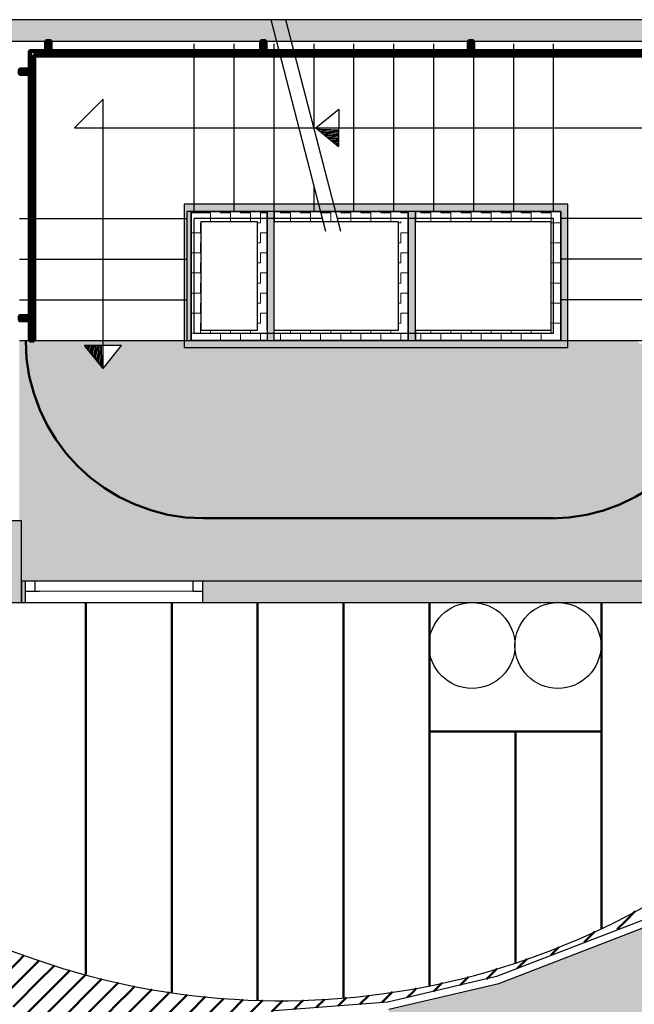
# Model space of a CAD drawing. Header units: metres. Extents: x -1 to 438, y -6 to 42.
# Tile 15 of 20: x 410.83 to 415.12, y 21.35 to 28.23. Entities that reach past the tile are written whole.
import ezdxf

# ---------------------------------------------------------------- set-up
doc = ezdxf.new("R2010")
doc.units = ezdxf.units.M
for name, pattern in [('CONTINUA', [0]), ('PUNKT', [6.35, 0, -6.35]), ('VERDECKT', [9.525, 6.35, -3.175])]:
    doc.linetypes.add(name, pattern=pattern)
for name, color, linetype, lineweight in [('3D P1 MURS EXISTENTS', 7, 'CONTINUA', 25), ('3D P1 MURS NOUS', 7, 'CONTINUA', 25), ('3D P1 PILAR', 7, 'CONTINUA', 25), ('3D PB MURS ASCENSOR TOTAL EDIFICI', 7, 'CONTINUA', 25), ('P1 ESCALES 2D', 7, 'CONTINUA', 25), ('P1 FALS SOSTRE', 7, 'CONTINUA', 25), ('P1 MOBLES', 7, 'CONTINUA', 25)]:
    doc.layers.add(name, color=color, linetype=linetype, lineweight=lineweight)
pattern_1 = [(180, (-0.14, -0.14), (-0.07, -0.07), [0.07, -0.07]), (270, (-0.14, -0.14), (0.07, -0.07), [0.07, -0.07])]
pattern_2 = [(0, (0.14, 0.14), (0.07, 0.07), [0.07, -0.07]), (90, (0.14, 0.14), (-0.07, 0.07), [0.07, -0.07])]
pattern_3 = [(90, (-0.14, 0.14), (-0.07, 0.07), [0.07, -0.07]), (180, (-0.14, 0.14), (-0.07, -0.07), [0.07, -0.07])]

# ---------------------------------------------------------------- blocks, each defined once
blk = doc.blocks.new('_CLOSEDFILLED')
at = {"color": 0, "linetype": 'ByBlock', "lineweight": -2}
blk.add_solid([(-1, 0), (0, 0), (-1, 0)], dxfattribs=at)
blk = doc.blocks.new('OBJETO_COMPLEJO_0')
at = {"layer": '3D P1 MURS NOUS', "color": 240, "linetype": 'CONTINUA', "lineweight": 140, "transparency": 33554687}
for points in [[(411.0148, 28.0082), (411.0148, 28.078), (411.0448, 28.078), (411.0448, 28.0082), (411.0148, 28.0082)], [(412.5148, 28.0082), (412.5148, 28.078), (412.5448, 28.078), (412.5448, 28.0082), (412.5148, 28.0082)], [(413.9648, 28.0082), (413.9648, 28.078), (413.9948, 28.078), (413.9948, 28.0082), (413.9648, 28.0082)], [(415.4148, 28.0082), (415.4148, 28.078), (415.4448, 28.078), (415.4448, 28.0082), (415.4148, 28.0082)], [(410.9304, 25.9895), (410.9004, 25.9896), (410.9003, 28.0082), (415.7064, 28.0082), (415.7064, 26.0308), (415.6764, 26.0308), (415.6764, 27.9782), (410.9302, 27.9782), (410.9304, 25.9895)], [(410.9003, 27.8505), (410.8306, 27.8505), (410.8306, 27.8805), (410.9003, 27.8805), (410.9003, 27.8505)], [(415.7762, 27.6574), (415.7064, 27.6574), (415.7064, 27.6874), (415.7762, 27.6874), (415.7762, 27.6574)], [(415.7762, 26.2474), (415.7064, 26.2474), (415.7064, 26.2774), (415.7762, 26.2774), (415.7762, 26.2474)], [(410.9004, 26.1296), (410.8307, 26.1296), (410.8307, 26.1596), (410.9004, 26.1596), (410.9004, 26.1296)]]:
    blk.add_lwpolyline(points, close=True, dxfattribs=at)
blk = doc.blocks.new('TRAMA_0')
at = {"layer": 'P1 MOBLES', "color": 202, "linetype": 'CONTINUA', "lineweight": 50, "transparency": 33554687}
for p, q in [((415.5527, 23.4195), (415.6226, 23.4895)), ((415.6234, 23.3488), (415.764, 23.4895)), ((415.8355, 23.4195), (415.9054, 23.4895)), ((415.9062, 23.3488), (416.0469, 23.4895)), ((416.1183, 23.4195), (416.1883, 23.4895)), ((416.1891, 23.3488), (416.3297, 23.4895)), ((416.4012, 23.4195), (416.467, 23.4853)), ((415.487, 23.3538), (415.5525, 23.4194)), ((415.6941, 23.2781), (415.8354, 23.4194)), ((415.9769, 23.2781), (416.1182, 23.4194)), ((416.2598, 23.2781), (416.401, 23.4194)), ((415.487, 23.2124), (415.6232, 23.3487)), ((415.7648, 23.2074), (415.9061, 23.3487)), ((416.0476, 23.2074), (416.1889, 23.3487)), ((416.3305, 23.2074), (416.467, 23.3439)), ((415.5527, 23.1367), (415.6939, 23.278)), ((415.8355, 23.1367), (415.9768, 23.278)), ((416.1183, 23.1367), (416.2596, 23.278)), ((415.6234, 23.066), (415.7646, 23.2072)), ((415.9062, 23.066), (416.0475, 23.2072)), ((416.1891, 23.066), (416.3303, 23.2072)), ((416.4012, 23.1367), (416.467, 23.2025)), ((415.487, 23.071), (415.5525, 23.1365)), ((415.6941, 22.9953), (415.8354, 23.1365)), ((415.9769, 22.9953), (416.1182, 23.1365)), ((416.2598, 22.9953), (416.401, 23.1365)), ((415.487, 22.9296), (415.6232, 23.0658)), ((415.7648, 22.9245), (415.9061, 23.0658)), ((416.0476, 22.9245), (416.1889, 23.0658)), ((416.3305, 22.9245), (416.467, 23.0611)), ((415.5527, 22.8538), (415.6939, 22.9951)), ((415.8355, 22.8538), (415.9768, 22.9951)), ((416.1183, 22.8538), (416.2596, 22.9951)), ((415.6234, 22.7831), (415.7646, 22.9244)), ((415.9062, 22.7831), (416.0475, 22.9244)), ((416.1891, 22.7831), (416.3303, 22.9244)), ((416.4012, 22.8538), (416.467, 22.9196)), ((415.487, 22.7882), (415.5525, 22.8537)), ((415.6941, 22.7124), (415.8354, 22.8537)), ((415.9769, 22.7124), (416.1182, 22.8537)), ((416.2598, 22.7124), (416.401, 22.8537)), ((415.487, 22.6467), (415.6232, 22.783)), ((415.7648, 22.6417), (415.9061, 22.783)), ((416.0476, 22.6417), (416.1889, 22.783)), ((416.3305, 22.6417), (416.467, 22.7782)), ((415.5527, 22.571), (415.6939, 22.7123)), ((415.8355, 22.571), (415.9768, 22.7123)), ((416.1183, 22.571), (416.2596, 22.7123)), ((415.6234, 22.5003), (415.7646, 22.6416)), ((415.9062, 22.5003), (416.0475, 22.6416)), ((416.1891, 22.5003), (416.3303, 22.6416)), ((416.4012, 22.571), (416.467, 22.6368)), ((415.487, 22.5053), (415.5525, 22.5708)), ((415.6941, 22.4296), (415.8354, 22.5708)), ((415.9769, 22.4296), (416.1182, 22.5708)), ((416.2598, 22.4296), (416.401, 22.5708)), ((415.487, 22.3639), (415.6232, 22.5001)), ((415.7648, 22.3589), (415.9061, 22.5001)), ((416.0476, 22.3589), (416.1889, 22.5001)), ((416.3305, 22.3589), (416.467, 22.4954)), ((415.5527, 22.2881), (415.6939, 22.4294)), ((415.8355, 22.2881), (415.9768, 22.4294)), ((416.1183, 22.2881), (416.2596, 22.4294)), ((415.6234, 22.2174), (415.7646, 22.3587)), ((415.9062, 22.2174), (416.0475, 22.3587)), ((416.1891, 22.2174), (416.3303, 22.3587)), ((416.4012, 22.2881), (416.467, 22.3539)), ((415.487, 22.2225), (415.5525, 22.288)), ((415.6941, 22.1467), (415.8354, 22.288)), ((415.9769, 22.1467), (416.1182, 22.288)), ((416.2598, 22.1467), (416.401, 22.288)), ((409.7544, 22.1467), (409.8211, 22.2134)), ((415.4819, 22.076), (415.6232, 22.2173)), ((415.8082, 22.1195), (415.9061, 22.2173)), ((416.0911, 22.1195), (416.1889, 22.2173)), ((416.3739, 22.1195), (416.467, 22.2125)), ((409.747, 22.1393), (409.7542, 22.1466)), ((409.8251, 22.076), (409.9083, 22.1592)), ((415.2698, 22.0053), (415.4111, 22.1466)), ((415.4112, 22.1467), (415.4654, 22.2009)), ((415.6668, 22.1195), (415.6939, 22.1466)), ((415.9497, 22.1195), (415.9768, 22.1466)), ((416.2325, 22.1195), (416.2596, 22.1466)), ((409.747, 21.9979), (409.8249, 22.0759)), ((409.8958, 22.0053), (409.9955, 22.105)), ((415.4568, 22.0508), (415.4818, 22.0759)), ((409.7544, 21.8639), (409.8957, 22.0052)), ((409.9665, 21.9346), (410.0854, 22.0535)), ((410.0372, 21.8639), (410.1775, 22.0042)), ((415.0577, 21.9346), (415.1269, 22.0038)), ((415.229, 21.9645), (415.2697, 22.0052)), ((409.8251, 21.7932), (409.9664, 21.9345)), ((410.1079, 21.7932), (410.2492, 21.9345)), ((410.2494, 21.9346), (410.2696, 21.9549)), ((415.0013, 21.8782), (415.0575, 21.9345)), ((409.747, 21.8565), (409.7542, 21.8637)), ((409.8958, 21.7225), (410.0371, 21.8637)), ((410.1786, 21.7225), (410.3199, 21.8637)), ((410.3201, 21.8639), (410.3634, 21.9072)), ((410.3908, 21.7932), (410.4606, 21.863)), ((414.7705, 21.7888), (414.8439, 21.8622)), ((409.747, 21.7151), (409.8249, 21.793)), ((409.9665, 21.6518), (410.1078, 21.793)), ((410.2494, 21.6518), (410.3906, 21.793)), ((410.4615, 21.7225), (410.5578, 21.8188)), ((409.7544, 21.581), (409.8957, 21.7223)), ((410.0372, 21.581), (410.1785, 21.7223)), ((410.3201, 21.581), (410.4613, 21.7223)), ((410.5322, 21.6518), (410.6559, 21.7754)), ((410.6029, 21.581), (410.7442, 21.7223)), ((410.7443, 21.7225), (410.7584, 21.7365)), ((414.5369, 21.6967), (414.5931, 21.7528)), ((410.815, 21.6518), (410.8609, 21.6976)), ((410.8857, 21.581), (410.964, 21.6593)), ((414.3033, 21.6045), (414.371, 21.6722)), ((409.8251, 21.5103), (409.9664, 21.6516)), ((410.1079, 21.5103), (410.2492, 21.6516)), ((410.3908, 21.5103), (410.5321, 21.6516)), ((410.6736, 21.5103), (410.8149, 21.6516)), ((410.9565, 21.5103), (411.0721, 21.626)), ((411.1686, 21.581), (411.1803, 21.5928)), ((414.0883, 21.5309), (414.1618, 21.6044)), ((409.747, 21.5736), (409.7542, 21.5809)), ((409.8958, 21.4396), (410.0371, 21.5809)), ((410.1786, 21.4396), (410.3199, 21.5809)), ((410.4615, 21.4396), (410.6028, 21.5809)), ((410.7443, 21.4396), (410.8856, 21.5809)), ((411.0272, 21.4396), (411.1685, 21.5809)), ((411.2393, 21.5103), (411.2892, 21.5602)), ((411.31, 21.4396), (411.4034, 21.533)), ((413.9037, 21.4877), (413.9626, 21.5466)), ((409.747, 21.4322), (409.8249, 21.5102)), ((409.9665, 21.3689), (410.1078, 21.5102)), ((410.2494, 21.3689), (410.3906, 21.5102)), ((410.5322, 21.3689), (410.6735, 21.5102)), ((410.815, 21.3689), (410.9563, 21.5102)), ((411.0979, 21.3689), (411.2392, 21.5102)), ((411.3807, 21.3689), (411.5176, 21.5058)), ((411.5929, 21.4396), (411.6334, 21.4802)), ((413.5728, 21.4396), (413.5995, 21.4663)), ((413.719, 21.4445), (413.7796, 21.505)), ((409.7544, 21.2982), (409.8957, 21.4395)), ((410.0372, 21.2982), (410.1785, 21.4395)), ((410.3201, 21.2982), (410.4613, 21.4395)), ((410.6029, 21.2982), (410.7442, 21.4395)), ((410.8857, 21.2982), (411.027, 21.4395)), ((411.1686, 21.2982), (411.3099, 21.4395)), ((411.9464, 21.3689), (411.9992, 21.4217)), ((412.0171, 21.2982), (412.1272, 21.4083)), ((412.2293, 21.3689), (412.2552, 21.3948)), ((412.3, 21.2982), (412.39, 21.3883)), ((412.5121, 21.3689), (412.526, 21.3828)), ((412.5874, 21.3028), (412.6654, 21.3808)), ((412.7949, 21.3689), (412.8103, 21.3843)), ((412.8985, 21.3311), (412.9558, 21.3884)), ((413.0778, 21.3689), (413.111, 21.4022)), ((413.2047, 21.3544), (413.2663, 21.416)), ((413.3606, 21.3689), (413.4322, 21.4405)), ((413.5344, 21.4013), (413.5726, 21.4395)), ((409.8251, 21.2275), (409.9664, 21.3688)), ((410.1079, 21.2275), (410.2492, 21.3688)), ((410.3908, 21.2275), (410.5321, 21.3688)), ((410.7824, 21.3362), (410.8149, 21.3688)), ((411.5221, 21.2275), (411.6634, 21.3688)), ((411.805, 21.2275), (411.9463, 21.3688)), ((412.0878, 21.2275), (412.2291, 21.3688)), ((412.382, 21.2388), (412.512, 21.3688)), ((412.7455, 21.3194), (412.7948, 21.3688)), ((413.0516, 21.3427), (413.0776, 21.3688)), ((413.3578, 21.3661), (413.3605, 21.3688)), ((409.747, 21.2908), (409.7542, 21.2981)), ((409.8958, 21.1568), (410.0371, 21.2981)), ((410.1786, 21.1568), (410.3199, 21.2981)), ((410.4615, 21.1568), (410.6028, 21.2981)), ((410.8779, 21.2903), (410.8856, 21.2981)), ((411.31, 21.1568), (411.4513, 21.2981)), ((411.5929, 21.1568), (411.7341, 21.2981)), ((411.8757, 21.1568), (412.017, 21.2981)), ((412.1766, 21.1749), (412.2998, 21.2981)), ((409.7992, 21.2015), (409.8249, 21.2273)), ((409.9688, 21.0883), (410.1078, 21.2273)), ((410.2494, 21.0861), (410.3906, 21.2273)), ((410.9353, 21.2064), (410.9563, 21.2273)), ((411.0979, 21.0861), (411.2392, 21.2273)), ((411.3807, 21.0861), (411.522, 21.2273)), ((411.6636, 21.0861), (411.8048, 21.2273)), ((411.9713, 21.1109), (412.0877, 21.2273)), ((409.884, 21.1449), (409.8957, 21.1566)), ((410.0536, 21.0317), (410.1785, 21.1566)), ((410.3201, 21.0154), (410.4613, 21.1566)), ((410.5322, 21.0861), (410.5502, 21.1041)), ((410.9292, 21.0588), (411.027, 21.1566)), ((411.1686, 21.0154), (411.3099, 21.1566)), ((411.4514, 21.0154), (411.5927, 21.1566)), ((411.7659, 21.047), (411.8756, 21.1566)), ((410.1384, 20.9751), (410.2492, 21.0859)), ((410.3908, 20.9446), (410.5321, 21.0859)), ((410.9565, 20.9446), (411.0977, 21.0859)), ((411.2393, 20.9446), (411.3806, 21.0859)), ((411.5605, 20.983), (411.6634, 21.0859)), ((410.2232, 20.9185), (410.3199, 21.0152)), ((410.4615, 20.8739), (410.5961, 21.0086)), ((411.0272, 20.8739), (411.1685, 21.0152)), ((411.3552, 20.9191), (411.4513, 21.0152)), ((410.308, 20.8619), (410.3906, 20.9445)), ((410.5419, 20.813), (410.6735, 20.9445)), ((410.6736, 20.9446), (410.6801, 20.9511)), ((410.7443, 20.8739), (410.8276, 20.9572)), ((410.8513, 20.8395), (410.9563, 20.9445)), ((411.1606, 20.866), (411.2392, 20.9445)), ((410.3928, 20.8053), (410.4613, 20.8738)), ((410.6966, 20.8262), (410.7442, 20.8738)), ((411.006, 20.8527), (411.027, 20.8738))]:
    blk.add_line(p, q, dxfattribs=at)
for points in [[(411.6636, 21.3689), (411.6793, 21.3846), (411.6793, 21.3846), (411.7542, 21.4595)], [(411.4514, 21.2982), (411.5055, 21.3522), (411.5055, 21.3522), (411.5927, 21.4395)], [(411.7343, 21.2982), (411.8531, 21.417), (411.8531, 21.417), (411.875, 21.4389)], [(410.9565, 21.2275), (410.984, 21.2551), (410.984, 21.2551), (411.0977, 21.3688)], [(411.2393, 21.2275), (411.3317, 21.3198), (411.3317, 21.3198), (411.3806, 21.3688)], [(411.0272, 21.1568), (411.1578, 21.2875), (411.1578, 21.2875), (411.1685, 21.2981)]]:
    blk.add_lwpolyline(points, dxfattribs=at)

msp = doc.modelspace()

# ---------------------------------------------------------------- hatches: boundary and pattern name
at = {"layer": '3D P1 MURS EXISTENTS', "linetype": 'CONTINUA', "lineweight": 18, "true_color": 0xa0a0a0, "transparency": 33554687}
for points in [[(426.8464, 28.2282), (401.2904, 28.2282), (401.2607, 28.0782), (426.8153, 28.0782)], [(410.8405, 24.1595), (410.867, 24.1595), (410.867, 24.3095), (410.8405, 24.3095)], [(417.447, 24.3095), (412.107, 24.3095), (412.107, 24.1595), (417.447, 24.1595)]]:
    msp.add_hatch(color=253, dxfattribs=at).paths.add_polyline_path(points)
at = {"layer": '3D P1 PILAR', "linetype": 'CONTINUA', "lineweight": 18, "transparency": 33554687}
msp.add_hatch(color=9, dxfattribs=at).paths.add_polyline_path([(410.427, 24.1595), (410.8405, 24.1595), (410.8405, 24.7295), (410.427, 24.7295)])
at = {"layer": '3D PB MURS ASCENSOR TOTAL EDIFICI', "linetype": 'CONTINUA', "lineweight": 18, "transparency": 33554687}
for points in [[(411.9764, 26.9396), (411.9764, 25.9396), (412.0264, 25.9396), (412.0264, 26.9396)], [(413.5914, 26.9396), (412.0264, 26.9396), (412.0264, 26.8896), (413.5914, 26.8896)], [(412.6064, 25.9896), (412.6064, 26.8896), (412.5564, 26.8896), (412.5564, 25.9896)], [(413.5914, 25.9896), (413.5914, 26.8896), (413.5414, 26.8896), (413.5414, 25.9896)], [(414.6569, 26.9396), (413.5914, 26.9396), (413.5914, 26.8896), (414.6569, 26.8896)], [(414.6569, 25.9396), (414.6569, 26.8896), (414.6069, 26.8896), (414.6069, 25.9396)], [(412.0264, 25.9396), (413.5414, 25.9396), (413.5414, 25.9896), (412.0264, 25.9896)], [(413.5414, 25.9396), (414.6069, 25.9396), (414.6069, 25.9896), (413.5414, 25.9896)]]:
    msp.add_hatch(color=40, dxfattribs=at).paths.add_polyline_path(points)
h = msp.add_hatch(dxfattribs=at)
h.set_pattern_fill('TRAMA', color=40, scale=0.07, angle=270, style=0, pattern_type=2)
h.set_pattern_definition([(270, (0.14, -0.14), (0.07, -0.07), [0.07, -0.07]), (360, (0.14, -0.14), (0.07, 0.07), [0.07, -0.07])])
h.paths.add_polyline_path([(412.0264, 26.8896), (412.0264, 25.9896), (412.0964, 25.9896), (412.0964, 26.8896)], flags=0)
h = msp.add_hatch(dxfattribs=at)
h.set_pattern_fill('TRAMA', color=40, scale=0.07, angle=180, style=0, pattern_type=2)
h.set_pattern_definition(pattern_1)
h.paths.add_polyline_path([(412.4864, 26.8896), (412.0964, 26.8896), (412.0964, 26.8196), (412.4864, 26.8196)], flags=0)
h = msp.add_hatch(dxfattribs=at)
h.set_pattern_fill('TRAMA', color=40, scale=0.07, angle=90, style=0, pattern_type=2)
h.set_pattern_definition(pattern_3)
h.paths.add_polyline_path([(412.5564, 25.9896), (412.5564, 26.8896), (412.4864, 26.8896), (412.4864, 25.9896)], flags=0)
h = msp.add_hatch(dxfattribs=at)
h.set_pattern_fill('TRAMA', color=40, scale=0.07, angle=180, style=0, pattern_type=2)
h.set_pattern_definition(pattern_1)
h.paths.add_polyline_path([(413.5414, 26.8896), (412.6064, 26.8896), (412.6064, 26.8196), (413.5414, 26.8196)], flags=0)
h = msp.add_hatch(dxfattribs=at)
h.set_pattern_fill('TRAMA', color=40, scale=0.07, angle=180, style=0, pattern_type=2)
h.set_pattern_definition(pattern_1)
h.paths.add_polyline_path([(414.6069, 26.8896), (413.5914, 26.8896), (413.5914, 26.8196), (414.6069, 26.8196)], flags=0)
h = msp.add_hatch(dxfattribs=at)
h.set_pattern_fill('TRAMA', color=40, scale=0.07, angle=90, style=0, pattern_type=2)
h.set_pattern_definition(pattern_3)
h.paths.add_polyline_path([(413.5414, 25.9896), (413.5414, 26.8196), (413.4714, 26.8196), (413.4714, 25.9896)], flags=0)
h = msp.add_hatch(dxfattribs=at)
h.set_pattern_fill('TRAMA', color=40, scale=0.07, angle=90, style=0, pattern_type=2)
h.set_pattern_definition(pattern_3)
h.paths.add_polyline_path([(414.6069, 25.9896), (414.6069, 26.8196), (414.5369, 26.8196), (414.5369, 25.9896)], flags=0)
h = msp.add_hatch(dxfattribs=at)
h.set_pattern_fill('TRAMA', color=40, scale=0.07, style=0, pattern_type=2)
h.set_pattern_definition(pattern_2)
h.paths.add_polyline_path([(412.4864, 25.9896), (412.4864, 26.0596), (412.0964, 26.0596), (412.0964, 25.9896)], flags=0)
h = msp.add_hatch(dxfattribs=at)
h.set_pattern_fill('TRAMA', color=40, scale=0.07, style=0, pattern_type=2)
h.set_pattern_definition(pattern_2)
h.paths.add_polyline_path([(412.6064, 25.9896), (413.4714, 25.9896), (413.4714, 26.0596), (412.6064, 26.0596)], flags=0)
h = msp.add_hatch(dxfattribs=at)
h.set_pattern_fill('TRAMA', color=40, scale=0.07, style=0, pattern_type=2)
h.set_pattern_definition(pattern_2)
h.paths.add_polyline_path([(413.5914, 25.9896), (414.5369, 25.9896), (414.5369, 26.0596), (413.5914, 26.0596)], flags=0)
at = {"layer": 'P1 FALS SOSTRE', "linetype": 'CONTINUA', "lineweight": 25, "transparency": 33554559}
h = msp.add_hatch(color=7, dxfattribs=at)
h.set_gradient(color1=(240, 190, 130), color2=(240, 190, 130), one_color=1)
h.paths.add_polyline_path([(415.7358, 25.6669), (415.7308, 25.6522), (415.7278, 25.6385), (415.7092, 25.5886), (415.6836, 25.5131), (415.6732, 25.492), (415.6659, 25.4725), (415.6416, 25.428), (415.6117, 25.3674), (415.5942, 25.3412), (415.581, 25.317), (415.5534, 25.2801), (415.5215, 25.2324), (415.4952, 25.2024), (415.4748, 25.1751), (415.4463, 25.1466), (415.4144, 25.1102), (415.378, 25.0783), (415.3495, 25.0498), (415.3222, 25.0294), (415.2923, 25.0031), (415.2445, 24.9712), (415.2077, 24.9437), (415.1834, 24.9304), (415.1572, 24.9129), (415.0966, 24.883), (415.0522, 24.8588), (415.0326, 24.8515), (415.0115, 24.8411), (414.936, 24.8154), (414.8862, 24.7968), (414.8725, 24.7939), (414.8577, 24.7889), (414.7611, 24.7696), (414.713, 24.7592), (414.706, 24.7587), (414.6984, 24.7572), (414.5507, 24.7475), (412.1126, 24.7475), (411.9359, 24.7601), (411.8878, 24.7706), (411.7912, 24.7898), (411.7765, 24.7948), (411.7628, 24.7978), (411.713, 24.8164), (411.6374, 24.842), (411.6164, 24.8524), (411.5968, 24.8597), (411.5523, 24.884), (411.4917, 24.9138), (411.4655, 24.9314), (411.4413, 24.9446), (411.4045, 24.9722), (411.3567, 25.0041), (411.3268, 25.0303), (411.2995, 25.0508), (411.2709, 25.0793), (411.2346, 25.1112), (411.2027, 25.1476), (411.1742, 25.1761), (411.1537, 25.2034), (411.1275, 25.2333), (411.0956, 25.2811), (411.068, 25.3179), (411.0548, 25.3421), (411.0372, 25.3684), (411.0074, 25.4289), (410.9831, 25.4734), (410.9758, 25.493), (410.9654, 25.514), (410.9398, 25.5896), (410.9212, 25.6394), (410.9182, 25.6531), (410.9132, 25.6678), (410.894, 25.7644), (410.8835, 25.8125), (410.883, 25.8195), (410.8815, 25.8272), (410.8709, 25.9895), (410.827, 25.9895), (410.827, 24.7295), (410.8405, 24.7295), (410.8405, 24.3095), (415.777, 24.3095), (415.777, 25.8647), (415.755, 25.7635)], flags=0)
at = {"layer": 'P1 FALS SOSTRE', "linetype": 'CONTINUA', "lineweight": 25, "transparency": 33554687}
h = msp.add_hatch(color=7, dxfattribs=at)
h.paths.add_polyline_path([(415.7654, 25.8116), (415.777, 25.973), (415.777, 25.9895), (415.1886, 25.9895), (415.1886, 25.977), (415.167, 25.9645), (415.1453, 25.977), (415.1453, 25.9895), (414.657, 25.9895), (414.657, 25.9395), (411.9764, 25.9396), (411.9764, 25.9895), (410.8709, 25.9895), (410.8835, 25.8125), (410.9212, 25.6394), (410.9831, 25.4734), (411.068, 25.3179), (411.1742, 25.1761), (411.2995, 25.0508), (411.4413, 24.9446), (411.5968, 24.8597), (411.7628, 24.7978), (411.9359, 24.7601), (412.1126, 24.7475), (414.5495, 24.7475), (414.713, 24.7592), (414.8862, 24.7968), (415.0522, 24.8588), (415.2077, 24.9437), (415.3495, 25.0498), (415.4748, 25.1751), (415.581, 25.317), (415.6659, 25.4725), (415.7278, 25.6385)])
h.paths.add_polyline_path([(411.5407, 25.9546), (411.412, 25.7932), (411.2809, 25.9527)], flags=16)
at = {"layer": 'P1 FALS SOSTRE', "transparency": 33554559}
h = msp.add_hatch(color=256, dxfattribs=at)
h.set_gradient(color1=(178, 251, 170), color2=(178, 251, 170), one_color=1)
h.paths.add_polyline_path([(414.1734, 21.4995), (413.4066, 21.32), (413.4066, 17.5741), (413.5699, 17.5787), (413.8472, 17.601), (414.1228, 17.6379), (414.3962, 17.6891), (414.6665, 17.7546), (414.9331, 17.8341), (415.1951, 17.9275), (415.4518, 18.0344), (415.7026, 18.1546), (415.9468, 18.2878), (416.1837, 18.4336), (416.2078, 18.4503), (415.9784, 18.7725), (415.9784, 22.0695), (415.647, 22.0695)], flags=0)

# ---------------------------------------------------------------- linework, layer by layer
at = {"layer": '3D P1 MURS EXISTENTS', "color": 7, "linetype": 'CONTINUA', "lineweight": 25, "transparency": 33554687}
for p, q in [((426.8464, 28.2282), (401.2904, 28.2282)), ((408.9875, 28.0782), (415.777, 28.0782)), ((410.867, 24.3095), (410.8405, 24.3095)), ((410.8405, 24.3095), (410.8405, 24.1595)), ((410.867, 24.3095), (410.867, 24.2395)), ((412.107, 24.3095), (410.867, 24.3095)), ((412.107, 24.2395), (412.107, 24.3095)), ((417.447, 24.3095), (412.107, 24.3095)), ((410.867, 24.2395), (410.867, 24.1595)), ((412.107, 24.1595), (412.107, 24.2395)), ((410.8405, 24.1595), (410.867, 24.1595)), ((410.867, 24.1595), (412.107, 24.1595)), ((412.107, 24.1595), (415.487, 24.1595)), ((415.6377, 22.1195), (414.1586, 21.5474)), ((414.1734, 21.4995), (415.647, 22.0695)), ((414.1586, 21.5474), (413.399, 21.3696)), ((413.4066, 21.32), (414.1734, 21.4995)), ((413.399, 21.3696), (412.607, 21.3089))]:
    msp.add_line(p, q, dxfattribs=at)
at = {"layer": '3D P1 MURS EXISTENTS', "color": 7, "linetype": 'PUNKT', "lineweight": 25, "transparency": 33554687}
for p, q in [((412.107, 24.3095), (410.867, 24.3095)), ((410.867, 24.3095), (410.867, 24.2395)), ((412.107, 24.2395), (412.107, 24.3095)), ((410.867, 24.2395), (412.107, 24.2395))]:
    msp.add_line(p, q, dxfattribs=at)
at = {"layer": '3D P1 MURS EXISTENTS', "color": 7, "linetype": 'CONTINUA', "lineweight": 25, "transparency": 33554687}
for points in [[(410.867, 24.2395), (410.937, 24.2395), (410.937, 24.3095), (410.867, 24.3095), (410.867, 24.2395)], [(412.037, 24.2395), (412.107, 24.2395), (412.107, 24.3095), (412.037, 24.3095), (412.037, 24.2395)]]:
    msp.add_lwpolyline(points, close=True, dxfattribs=at)
at = {"layer": '3D P1 MURS EXISTENTS', "color": 40, "linetype": 'CONTINUA', "lineweight": 18, "transparency": 33554687}
msp.add_lwpolyline([(410.937, 24.2395), (412.037, 24.2395), (412.037, 24.3095), (410.937, 24.3095), (410.937, 24.2395)], close=True, dxfattribs=at)
at = {"layer": '3D P1 PILAR', "color": 7, "linetype": 'CONTINUA', "lineweight": 25, "transparency": 33554687}
for p, q in [((410.8405, 24.7295), (410.427, 24.7295)), ((410.8405, 24.1595), (410.8405, 24.7295)), ((410.427, 24.1595), (410.8405, 24.1595))]:
    msp.add_line(p, q, dxfattribs=at)
at = {"layer": '3D PB MURS ASCENSOR TOTAL EDIFICI', "color": 7, "linetype": 'CONTINUA', "lineweight": 25, "transparency": 33554687}
for p, q in [((411.9764, 26.9396), (411.9764, 25.9396)), ((412.0264, 26.9396), (411.9764, 26.9396)), ((413.5914, 26.9396), (412.0264, 26.9396)), ((412.0264, 26.8896), (412.0964, 26.8896)), ((412.0264, 26.8896), (412.0264, 25.9896)), ((412.0964, 26.8896), (412.0264, 26.8896)), ((412.0264, 25.9896), (412.0264, 26.8896)), ((412.0964, 26.8896), (412.4864, 26.8896)), ((412.4864, 26.8896), (412.0964, 26.8896)), ((412.4864, 26.8896), (412.5564, 26.8896)), ((412.5564, 26.8896), (412.4864, 26.8896)), ((412.5564, 26.8896), (412.5564, 26.0596)), ((412.5564, 26.0596), (412.5564, 26.8896)), ((412.6064, 26.8896), (413.5414, 26.8896)), ((413.5414, 26.8896), (412.6064, 26.8896)), ((412.6064, 26.8896), (412.6064, 26.8196)), ((412.6064, 26.8196), (412.6064, 26.8896)), ((413.5414, 26.8196), (413.5414, 26.8896)), ((413.5414, 26.8896), (413.5414, 26.8196)), ((414.6569, 26.9396), (413.5914, 26.9396)), ((413.5914, 26.8896), (414.6069, 26.8896)), ((414.6069, 26.8896), (413.5914, 26.8896)), ((413.5914, 26.8896), (413.5914, 26.8196)), ((413.5914, 26.8196), (413.5914, 26.8896)), ((414.6069, 26.8196), (414.6069, 26.8896)), ((414.6069, 26.8896), (414.6069, 26.8196)), ((414.6569, 26.8896), (414.6569, 26.9396)), ((414.6569, 25.9396), (414.6569, 26.8896)), ((412.0964, 26.8196), (412.4864, 26.8196)), ((412.0964, 26.0596), (412.0964, 26.8196)), ((412.4864, 26.8196), (412.4864, 26.0596)), ((412.6064, 26.8196), (413.4714, 26.8196)), ((412.6064, 26.0596), (412.6064, 26.8196)), ((413.4714, 26.8196), (413.4714, 26.0596)), ((413.5414, 26.8196), (413.5414, 25.9896)), ((413.5414, 25.9896), (413.5414, 26.8196)), ((413.5914, 26.8196), (414.5369, 26.8196)), ((413.5914, 26.0596), (413.5914, 26.8196)), ((414.5369, 26.8196), (414.5369, 26.0596)), ((414.6069, 25.9896), (414.6069, 26.8196)), ((414.6069, 26.8196), (414.6069, 25.9896)), ((412.4864, 26.0596), (412.0964, 26.0596)), ((412.5564, 26.0596), (412.5564, 25.9896)), ((413.4714, 26.0596), (412.6064, 26.0596)), ((412.6064, 25.9896), (412.6064, 26.0596)), ((414.5369, 26.0596), (413.5914, 26.0596)), ((413.5914, 26.0596), (413.5914, 25.9896)), ((413.5914, 25.9896), (413.5914, 26.0596)), ((412.0264, 25.9896), (412.0964, 25.9896)), ((412.0964, 25.9896), (412.0264, 25.9896)), ((412.0964, 25.9896), (412.4864, 25.9896)), ((412.4864, 25.9896), (412.0964, 25.9896)), ((412.4864, 25.9896), (412.5564, 25.9896)), ((412.5564, 25.9896), (412.4864, 25.9896)), ((412.6064, 25.9896), (413.4714, 25.9896)), ((413.4714, 25.9896), (412.6064, 25.9896)), ((413.5414, 25.9896), (413.4714, 25.9896)), ((413.5914, 25.9896), (414.5369, 25.9896)), ((414.5369, 25.9896), (413.5914, 25.9896)), ((414.5369, 25.9896), (414.6069, 25.9896)), ((414.6069, 25.9896), (414.5369, 25.9896)), ((411.9764, 25.9396), (412.0264, 25.9396)), ((412.0264, 25.9396), (413.4714, 25.9396)), ((413.4714, 25.9396), (413.5414, 25.9396)), ((413.5414, 25.9396), (414.6069, 25.9396)), ((414.6069, 25.9396), (414.6569, 25.9396))]:
    msp.add_line(p, q, dxfattribs=at)
at = {"layer": 'P1 ESCALES 2D', "color": 7, "lineweight": 25, "transparency": 33554687}
for p, q in [((412.9668, 26.7495), (412.5843, 28.2285)), ((413.0701, 26.7495), (412.6876, 28.2285)), ((412.047, 26.8895), (412.047, 28.0595)), ((412.3259, 26.8895), (412.3259, 28.0595)), ((412.6048, 26.8895), (412.6048, 28.0595)), ((412.8837, 27.4702), (412.8837, 28.0595)), ((413.1625, 26.8895), (413.1625, 28.0595)), ((413.4414, 26.8895), (413.4414, 28.0595)), ((413.7203, 26.8895), (413.7203, 28.0595)), ((413.9992, 26.8895), (413.9992, 28.0595)), ((414.2781, 26.8895), (414.2781, 28.0595)), ((414.557, 26.8895), (414.557, 28.0595)), ((411.2108, 27.4745), (411.4108, 27.6745)), ((411.4108, 25.7946), (411.4108, 27.6745)), ((412.8955, 27.4745), (413.057, 27.6032)), ((413.057, 27.6032), (413.055, 27.3433)), ((411.2108, 27.4745), (415.367, 27.4745)), ((412.8955, 27.4745), (413.055, 27.3433)), ((412.8837, 26.8895), (412.8837, 27.0708)), ((411.997, 25.9895), (411.997, 26.8895)), ((412.9306, 26.8895), (411.997, 26.8895)), ((414.607, 26.8895), (413.0338, 26.8895)), ((414.607, 25.9895), (414.607, 26.8895)), ((410.827, 26.8395), (411.997, 26.8395)), ((412.047, 26.0395), (412.047, 26.8395)), ((412.9435, 26.8395), (412.047, 26.8395)), ((414.557, 26.8395), (413.0468, 26.8395)), ((414.557, 26.0395), (414.557, 26.8395)), ((415.777, 26.8395), (414.607, 26.8395)), ((410.827, 26.5561), (411.997, 26.5561)), ((415.777, 26.5561), (414.607, 26.5561)), ((410.827, 26.2728), (411.997, 26.2728)), ((415.777, 26.2728), (414.607, 26.2728)), ((410.827, 25.9895), (415.777, 25.9895)), ((412.047, 26.0395), (414.557, 26.0395)), ((411.5407, 25.9546), (411.2809, 25.9527)), ((411.412, 25.7932), (411.2809, 25.9527)), ((411.412, 25.7932), (411.5407, 25.9546))]:
    msp.add_line(p, q, dxfattribs=at)
for centre in [(413.987, 23.8595), (414.587, 23.8595)]:
    msp.add_circle(centre, 0.3, dxfattribs=at)
for centre, radius, start, end in [((413.2349, 35.5967), 8.1393, 267.70046, 268.73965), ((413.2349, 35.5967), 8.1493, 267.79325, 268.74067), ((413.2349, 35.5967), 8.1593, 267.88561, 268.7417), ((413.2349, 35.5967), 8.1693, 267.97755, 268.74272), ((413.2349, 35.5967), 8.1793, 268.06907, 268.74373), ((413.2349, 35.5967), 8.1893, 268.16019, 268.74475), ((413.2349, 35.5967), 8.1993, 268.25089, 268.74576), ((413.2349, 35.5967), 8.2093, 268.34119, 268.74677), ((413.2349, 35.5967), 8.2193, 268.43108, 268.74777), ((413.2349, 35.5967), 8.2293, 268.52057, 268.74878), ((413.2349, 35.5967), 8.2393, 268.60967, 268.74978), ((413.2349, 35.5967), 8.2493, 268.69838, 268.75078), ((419.5342, 26.1326), 8.2493, 181.24922, 181.30162), ((419.5342, 26.1326), 8.2393, 181.25022, 181.39033), ((419.5342, 26.1326), 8.2293, 181.25122, 181.47943), ((419.5342, 26.1326), 8.2193, 181.25223, 181.56892), ((419.5342, 26.1326), 8.2093, 181.25323, 181.65881), ((419.5342, 26.1326), 8.1993, 181.25424, 181.74911), ((419.5342, 26.1326), 8.1893, 181.25525, 181.83981), ((419.5342, 26.1326), 8.1793, 181.25627, 181.93093), ((419.5342, 26.1326), 8.1693, 181.25728, 182.02245), ((419.5342, 26.1326), 8.1593, 181.2583, 182.11439), ((419.5342, 26.1326), 8.1493, 181.25933, 182.20675), ((419.5342, 26.1326), 8.1393, 181.26035, 182.29954), ((412.6518, 26.6124), 5.2332, 236.28434, 302.80462)]:
    msp.add_arc(centre, radius, start, end, dxfattribs=at)
at = {"layer": 'P1 MOBLES', "color": 202, "linetype": 'VERDECKT', "lineweight": 50, "transparency": 33554687}
msp.add_line((412.1126, 24.7475), (414.5623, 24.7475), dxfattribs=at)
at = {"layer": 'P1 MOBLES', "color": 202, "linetype": 'CONTINUA', "lineweight": 50, "transparency": 33554687}
for p, q in [((411.2902, 21.5637), (411.2902, 24.1596)), ((411.8902, 21.4388), (411.8902, 24.1596)), ((412.4902, 21.3852), (412.4902, 24.1596)), ((413.0902, 21.4008), (413.0902, 24.1596)), ((413.6902, 21.4862), (413.6902, 24.1596)), ((414.8902, 21.8847), (414.8902, 24.1596)), ((414.8902, 23.2586), (413.6902, 23.2586)), ((414.2902, 21.6451), (414.2902, 23.2586))]:
    msp.add_line(p, q, dxfattribs=at)
at = {"layer": 'P1 MOBLES', "color": 202, "linetype": 'VERDECKT', "lineweight": 50, "transparency": 33554687}
for centre, start, end in [((412.1126, 25.9892), 180, 270), ((414.5363, 25.9883), 270, 0)]:
    msp.add_arc(centre, 1.2418, start, end, dxfattribs=at)

# ---------------------------------------------------------------- block references
at = {"layer": '3D P1 MURS EXISTENTS', "color": 7, "linetype": 'CONTINUA', "lineweight": 25, "transparency": 33554687, "xscale": 0.0002666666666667, "yscale": 0.0002666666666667, "zscale": 0.0002666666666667}
msp.add_blockref('_CLOSEDFILLED', (413.2814, 22.8835), dxfattribs=at)
at = {"layer": '3D P1 MURS NOUS', "color": 240, "linetype": 'CONTINUA', "lineweight": 140, "transparency": 33554687}
msp.add_blockref('OBJETO_COMPLEJO_0', (0, 0), dxfattribs=at)
at = {"layer": 'P1 MOBLES', "color": 202, "linetype": 'CONTINUA', "lineweight": 50, "transparency": 33554687}
msp.add_blockref('TRAMA_0', (0, 0), dxfattribs=at)

doc.saveas('drawing.dxf')
